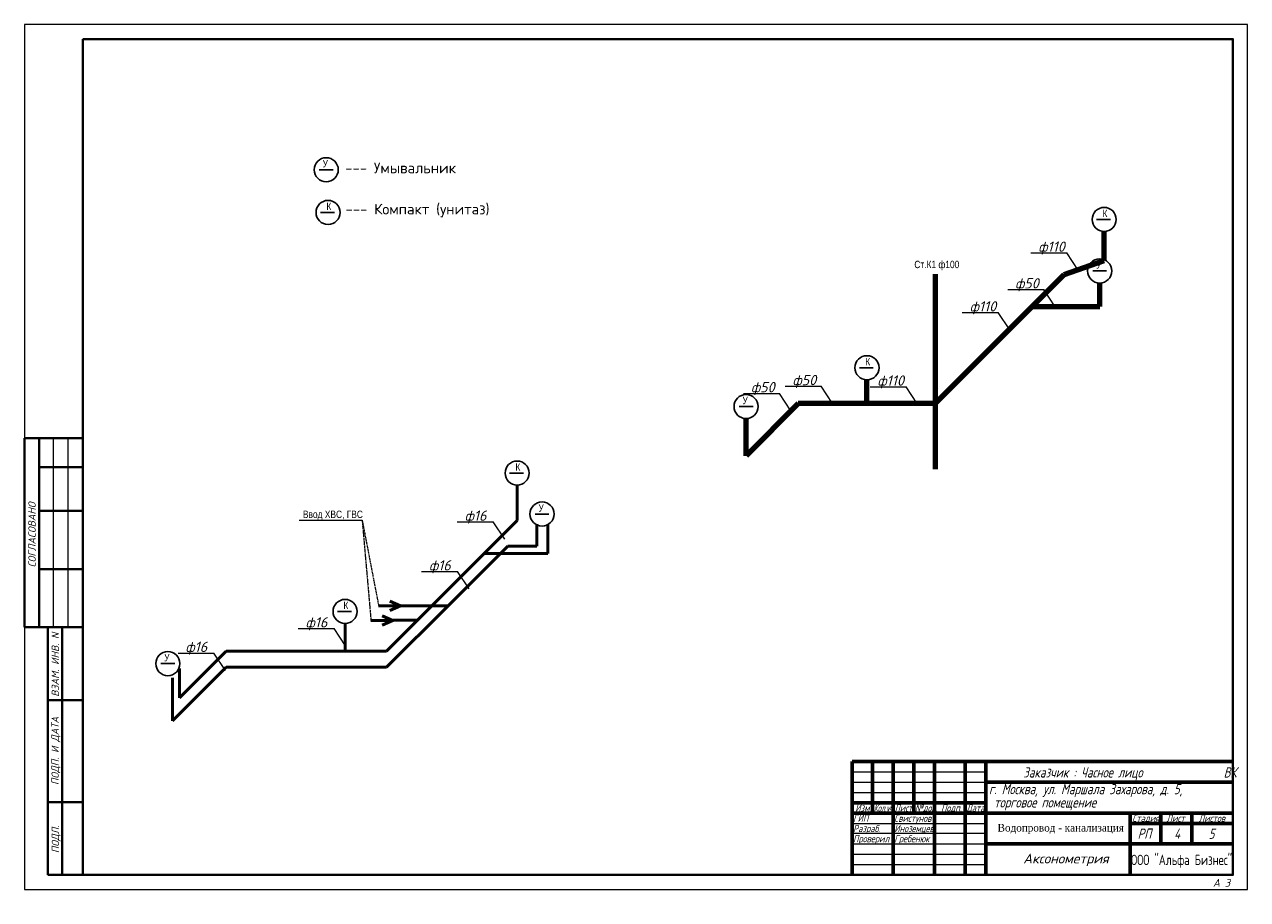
# Model space of a CAD drawing. Header units: millimetres. Extents: x 29132 to 328098784, y -63173 to 174059495.
# Tile 5 of 16: x 40262 to 44262, y 28672 to 31534. Entities that reach past the tile are written whole.
import ezdxf
from ezdxf.enums import TextEntityAlignment as Align

# ---------------------------------------------------------------- set-up
doc = ezdxf.new("R2010")
doc.units = ezdxf.units.MM
for name, pattern in [('HIDDEN', [0.375, 0.25, -0.125]), ('K5LT_BASIC', [0]), ('K5LT_THIN', [0])]:
    doc.linetypes.add(name, pattern=pattern)
doc.layers.get('0').update_dxf_attribs({"color": 1, "lineweight": 5})
doc.layers.add('выносные линии', color=7, linetype='Continuous')
doc.layers.add('размеры', color=7, linetype='Continuous', lineweight=15)
doc.layers.add('ШТАМП', color=250, linetype='Continuous', lineweight=18)
doc.styles.add('ISO', font='Avgardn.ttf')
doc.styles.add('KTEXTSTYLE', font='GOST_AU.SHX', dxfattribs={"width": 0.96, "height": 5})
doc.styles.add('ГОСТ', font='isocpeui.ttf', dxfattribs={"height": 4})

msp = doc.modelspace()

# ---------------------------------------------------------------- linework, layer by layer
at = {"color": 7, "linetype": 'K5LT_BASIC', "lineweight": 60}
for p, q in [((42968.7, 29123.5), (44214.5, 29123.5)), ((42968.7, 28753.2), (42968.7, 29123.5)), ((43036.1, 29089.9), (43036.1, 29123.5)), ((43103.4, 28753.2), (43103.4, 29123.5)), ((43170.7, 29089.9), (43170.7, 29123.5)), ((43238.1, 28753.2), (43238.1, 29123.5)), ((43339.1, 28753.2), (43339.1, 29123.5)), ((43406.4, 28753.2), (43406.4, 29123.5)), ((43036.1, 29056.2), (43036.1, 29089.9)), ((43170.7, 29056.2), (43170.7, 29089.9)), ((43036.1, 29022.5), (43036.1, 29056.2)), ((43170.7, 29022.5), (43170.7, 29056.2)), ((43406.4, 29056.2), (43877.8, 29056.2)), ((43877.8, 29056.2), (44214.5, 29056.2)), ((43036.1, 28988.9), (43036.1, 29022.5)), ((43170.7, 28988.9), (43170.7, 29022.5)), ((42968.7, 28988.9), (43103.4, 28988.9)), ((43036.1, 28955.2), (43036.1, 28988.9)), ((43103.4, 28988.9), (43238.1, 28988.9)), ((43170.7, 28955.2), (43170.7, 28988.9)), ((43238.1, 28988.9), (43339.1, 28988.9)), ((43339.1, 28988.9), (43406.4, 28988.9)), ((42968.7, 28955.2), (43103.4, 28955.2)), ((43103.4, 28955.2), (43238.1, 28955.2)), ((43238.1, 28955.2), (43339.1, 28955.2)), ((43339.1, 28955.2), (43406.4, 28955.2)), ((43406.4, 28955.2), (43877.8, 28955.2)), ((43877.8, 28955.2), (44214.5, 28955.2)), ((43877.8, 28854.2), (43877.8, 28955.2)), ((43877.8, 28921.5), (43978.8, 28921.5)), ((43978.8, 28854.2), (43978.8, 28955.2)), ((43978.8, 28921.5), (44079.8, 28921.5)), ((44079.8, 28854.2), (44079.8, 28955.2)), ((44079.8, 28921.5), (44214.5, 28921.5)), ((43406.4, 28854.2), (43877.8, 28854.2)), ((43877.8, 28753.2), (43877.8, 28854.2)), ((43877.8, 28854.2), (44214.5, 28854.2))]:
    msp.add_line(p, q, dxfattribs=at)
at = {"color": 7, "linetype": 'K5LT_THIN', "lineweight": 18}
for p, q in [((42968.7, 29089.9), (43406.4, 29089.9)), ((42968.7, 29056.2), (43406.4, 29056.2)), ((42968.7, 29022.5), (43406.4, 29022.5)), ((42968.7, 28921.5), (43406.4, 28921.5)), ((42968.7, 28889.1), (43406.4, 28889.1)), ((42968.7, 28854.2), (43406.4, 28854.2)), ((42968.7, 28820.5), (43406.4, 28820.5)), ((42968.7, 28786.8), (43406.4, 28786.8))]:
    msp.add_line(p, q, dxfattribs=at)
at = {"layer": 'выносные линии'}
for p, q in [((41226.3, 31059), (41271.6, 31059)), ((41230.3, 30919.3), (41275.7, 30919.3)), ((43768.6, 30896.4), (43814, 30896.4)), ((43756, 30728), (43801.3, 30728)), ((42992.8, 30411.6), (43038.2, 30411.6)), ((42599.4, 30284.6), (42644.8, 30284.6)), ((41848.7, 30067.1), (41894, 30067.1)), ((41932.1, 29933.2), (41977.5, 29933.2)), ((41286, 29614.5), (41331.4, 29614.5)), ((40708.3, 29443.9), (40753.6, 29443.9))]:
    msp.add_line(p, q, dxfattribs=at)
for centre in [(41249, 31059), (41255, 30919.3), (43793.3, 30896.4), (43778.6, 30728), (43017.5, 30411.6), (42622.1, 30284.6), (41873.4, 30067.1), (41954.8, 29933.2), (41310.7, 29614.5), (40731, 29443.9)]:
    msp.add_circle(centre, 39.4, dxfattribs=at)
at = {"layer": 'размеры', "color": 30, "lineweight": 100, "ltscale": 10}
for p, q in [((43793.3, 30761.9), (43793.3, 30857)), ((43662.9, 30716.5), (43793.3, 30761.9)), ((43240.6, 30717.6), (43240.6, 30079.6)), ((43240.6, 30294.1), (43662.9, 30716.5)), ((43778.6, 30612.1), (43778.6, 30688.6)), ((43558.6, 30612.1), (43778.6, 30612.1)), ((43017.5, 30294.1), (43017.5, 30372.3)), ((42792.3, 30294.1), (42622.1, 30123.9)), ((43017.5, 30294.1), (42792.3, 30294.1)), ((43240.6, 30294.1), (43017.5, 30294.1)), ((42622.1, 30123.9), (42622.1, 30245.3))]:
    msp.add_line(p, q, dxfattribs=at)
at = {"layer": 'размеры', "color": 7, "lineweight": 0, "ltscale": 10}
for p, q in [((43553.6, 30787), (43671.3, 30787)), ((43708.7, 30730.3), (43671.3, 30787)), ((43477.8, 30667.1), (43595.5, 30667.1)), ((43632.9, 30610.4), (43595.5, 30667.1)), ((43329.3, 30591.7), (43447, 30591.7)), ((43484.4, 30535), (43447, 30591.7)), ((42613.9, 30327.5), (42731.6, 30327.5)), ((42769, 30270.8), (42731.6, 30327.5)), ((42749.8, 30350.8), (42867.5, 30350.8)), ((42904.9, 30294.1), (42867.5, 30350.8)), ((43027.5, 30349), (43145.2, 30349)), ((43182.6, 30292.3), (43145.2, 30349)), ((41677.6, 29907.4), (41795.3, 29907.4)), ((41832.7, 29850.7), (41795.3, 29907.4)), ((41560.9, 29744.8), (41678.6, 29744.8)), ((41716, 29688.1), (41678.6, 29744.8)), ((41157.3, 29558.4), (41275, 29558.4)), ((41312.4, 29501.7), (41275, 29558.4)), ((40764.3, 29478.3), (40882, 29478.3)), ((40919.5, 29421.6), (40882, 29478.3))]:
    msp.add_line(p, q, dxfattribs=at)
at = {"layer": 'размеры', "color": 5, "lineweight": 50, "ltscale": 10}
for p, q in [((41873.4, 29911.6), (41873.4, 30027.8)), ((41446.5, 29484.7), (41873.4, 29911.6)), ((41973.6, 29804), (41973.6, 29900.1)), ((41765.8, 29804), (41973.6, 29804)), ((41310.7, 29484.7), (41310.7, 29575.2)), ((41467.2, 29584.6), (41395.4, 29584.6)), ((41467.2, 29584.6), (41432.1, 29599.8)), ((41467.2, 29584.6), (41432.1, 29569.5)), ((41548, 29586.2), (41463.4, 29586.2)), ((40921.3, 29484.7), (40768.9, 29332.3)), ((40921.3, 29484.7), (41446.5, 29484.7)), ((40768.9, 29332.3), (40768.9, 29427.6))]:
    msp.add_line(p, q, dxfattribs=at)
at = {"layer": 'размеры', "color": 251, "lineweight": 5, "ltscale": 10}
msp.add_line((41160.1, 29912.8), (41366.5, 29912.8), dxfattribs=at)
at = {"layer": 'размеры', "color": 251, "linetype": 'HIDDEN', "lineweight": 5, "ltscale": 10}
for q in [(41420.4, 29633.2), (41395.4, 29584.6)]:
    msp.add_line((41366.5, 29912.8), q, dxfattribs=at)
at = {"layer": 'размеры', "color": 1, "lineweight": 50, "ltscale": 10}
for p, q in [((41938.1, 29828.4), (41938.1, 29900.1)), ((41647.6, 29633.2), (41842.8, 29828.4)), ((41842.8, 29828.4), (41938.1, 29828.4)), ((41492.2, 29633.2), (41457.1, 29648.4)), ((41492.2, 29633.2), (41420.4, 29633.2)), ((41647.6, 29633.2), (41446.5, 29432)), ((41492.2, 29633.2), (41457.1, 29618.1)), ((41492.2, 29633.2), (41647.6, 29633.2)), ((40921.3, 29432), (40746.1, 29256.8)), ((41446.5, 29432), (40921.3, 29432)), ((40746.1, 29256.8), (40746.1, 29396.9))]:
    msp.add_line(p, q, dxfattribs=at)
at = {"layer": 'ШТАМП', "color": 7, "lineweight": 40}
for p, q in [((40262.1, 29563.6), (40262.1, 30180.8)), ((40263.1, 30181.7), (40452.6, 30181.7)), ((40309.8, 30086.5), (40309.8, 30181.7)), ((40309.8, 29562.7), (40309.8, 30086.5)), ((40309.8, 30086.5), (40452.6, 30086.5)), ((40309.8, 29943.6), (40452.6, 29943.6)), ((40309.8, 29753.2), (40452.6, 29753.2)), ((40263.1, 29562.7), (40452.6, 29562.7)), ((40338.3, 28753.2), (40338.3, 29562.7)), ((40385.9, 28753.2), (40385.9, 29562.7)), ((40338.3, 29324.6), (40452.6, 29324.6)), ((40338.3, 28991.3), (40452.6, 28991.3)), ((40338.3, 28753.2), (40452.6, 28753.2))]:
    msp.add_line(p, q, dxfattribs=at)
at = {"layer": 'ШТАМП', "color": 7}
for p, q in [((40357.4, 30086.5), (40357.4, 30181.7)), ((40405, 30086.5), (40405, 30181.7)), ((40452.6, 30134.1), (40452.6, 28753.2)), ((40357.4, 29562.7), (40357.4, 30086.5)), ((40405, 29562.7), (40405, 30086.5))]:
    msp.add_line(p, q, dxfattribs=at)
msp.add_lwpolyline([(40262.1, 31534.1), (40262.1, 28705.5), (44262.1, 28705.5), (44262.1, 31534.1)], close=True, dxfattribs=at)
at = {"layer": 'ШТАМП', "color": 7, "lineweight": 40}
msp.add_lwpolyline([(40452.6, 31486.5), (40452.6, 28753.2), (44214.5, 28753.2), (44214.5, 31486.5)], close=True, dxfattribs=at)
for centre, start, end in [((40263.1, 30180.8), 90, 180), ((40263.1, 29563.6), 180, 270)]:
    msp.add_arc(centre, 0.952, start, end, dxfattribs=at)

# ---------------------------------------------------------------- texts
at = {"color": 7, "attachment_point": 1, "style": 'KTEXTSTYLE'}
for s, insert, char_height in [('{\\fGOST type A|b0|i0|c204|p34;\\H2x;\\Q15;Заказчик\\fGOST type A|b0|i0|c0|p34; : \\fGOST type A|b0|i0|c204|p34;Часное лицо                ВК}', (43528.3, 29105.1), 16.835), ('{\\fGOST type A|b0|i0|c204|p34;\\H2x;\\Q15;г. Москва\\fGOST type A|b0|i0|c0|p34;, \\fGOST type A|b0|i0|c204|p34;ул\\fGOST type A|b0|i0|c0|p34;. \\fGOST type A|b0|i0|c204|p34;Маршала\\fGOST type A|b0|i0|c0|p34; \\fGOST type A|b0|i0|c204|p34;Захарова\\fGOST type A|b0|i0|c0|p34;, \\fGOST type A|b0|i0|c204|p34;д\\fGOST type A|b0|i0|c0|p34;. 5, }', (43416.6, 29050.5), 16.835), ('{\\fGOST type A|b0|i0|c204|p34;\\H1.4x;\\Q15;Изм\\fGOST type A|b0|i0|c0|p34;.}', (42979.2, 28983.8), 16.835), ('{\\fGOST type A|b0|i0|c204|p34;\\H1.4x;\\Q15;\\W0.73;Кол\\fGOST type A|b0|i0|c0|p34;.\\fGOST type A|b0|i0|c204|p34;уч\\Fgost_au|c204;.}', (43040, 28983.7), 16.835), ('{\\fGOST type A|b0|i0|c204|p34;\\H1.4x;\\Q15;\\W0.85;Лист}', (43107.2, 28983.7), 16.835), ('{\\fGOST type A|b0|i0|c204|p34;\\H1.4x;\\Q15;\\W0.84;№док\\fGOST type A|b0|i0|c0|p34;.}', (43174.6, 28983.7), 16.835), ('{\\fGOST type A|b0|i0|c204|p34;\\H1.4x;\\Q15;Подп\\Fgost_au|c204;.}', (43260.1, 28983.8), 16.835), ('{\\fGOST type A|b0|i0|c204|p34;\\H1.4x;\\Q15;\\W0.85;Дата}', (43342.9, 28983.7), 16.835), ('{\\fGOST type A|b0|i0|c0|p34;\\H2x;\\Q15; \\fGOST type A|b0|i0|c204|p34;торговое помещение}', (43416.6, 29007), 16.835), ('{\\fGOST type A|b0|i0|c204|p34;\\H1.4x;\\Q15;ГИП}', (42972.1, 28950), 16.835), ('{\\fGOST type A|b0|i0|c204|p34;\\H1.4x;\\Q15;\\W0.95;Свистунов}', (43106.8, 28950), 16.835), ('{\\fGOST type A|b0|i0|c204|p34;\\H1.4x;\\Q15;Стадия}', (43885.3, 28950.1), 16.835), ('{\\fGOST type A|b0|i0|c204|p34;\\H1.4x;\\Q15;Лист}', (43997, 28950.1), 16.835), ('{\\fGOST type A|b0|i0|c204|p34;\\H1.4x;\\Q15;Листов}', (44102.4, 28950.1), 16.835), ('{\\fGOST type A|b0|i0|c204|p34;\\H1.4x;\\Q15;Разраб\\fGOST type A|b0|i0|c0|p34;.}', (42972.1, 28916.3), 16.835), ('{\\fGOST type A|b0|i0|c204|p34;\\H1.4x;\\Q15;Проверил}', (42972.1, 28883.3), 16.835), ('{\\fGOST type A|b0|i0|c204|p34;\\H1.4x;\\Q15;\\W0.95;Иноземцев}', (43106.8, 28916.3), 16.835), ('{\\fGOST type A|b0|i0|c204|p34;\\H1.4x;\\Q15;Гребенюк}', (43106.8, 28883.3), 16.835), ('{\\fTimes New Roman CYR|b0|i0|c204|p18;Водопровод - канализация}', (43444.6, 28919.9), 25.136), ('{\\fGOST type A|b0|i0|c204|p34;\\H2x;\\Q15;РП}', (43902.7, 28904.5), 16.835), ('{\\fGOST type A|b0|i0|c204|p34;\\H2x;\\Q15;4}', (44022, 28904.5), 16.835), ('{\\fGOST type A|b0|i0|c204|p34;\\H2x;\\Q15;5}', (44134.9, 28904.5), 16.835), ('{\\fGOST type A|b0|i0|c204|p34;\\H2x;\\W0.94;ООО\\fGOST type A|b0|i0|c0|p34; "\\fGOST type A|b0|i0|c204|p34;Альфа\\fGOST type A|b0|i0|c0|p34; \\fGOST type A|b0|i0|c204|p34;Бизнес\\fGOST type A|b0|i0|c0|p34;"}', (43881.3, 28818.9), 16.835)]:
    msp.add_mtext(s, dxfattribs=dict(at, insert=insert, char_height=char_height))
at = {"layer": 'выносные линии', "width": 0.85}
for s, height, p in [('У', 24.1, (41237.1, 31066.7)), ('К', 24.1, (41249.6, 30927)), ('К', 24.1, (43787.8, 30904.1)), ('Ст.К1 ф100', 24.11, (43172.4, 30737.2)), ('У', 24.1, (43766.8, 30735.7)), ('К', 24.1, (43012.1, 30419.3)), ('У', 24.1, (42610.3, 30292.3)), ('К', 24.1, (41867.9, 30074.8)), ('У', 24.1, (41943, 29940.9)), ('Ввод ХВС, ГВС', 24.113, (41172.8, 29920.1)), ('К', 24.1, (41305.3, 29622.2)), ('У', 24.1, (40719.1, 29451.5))]:
    msp.add_text(s, height=height, dxfattribs=at).set_placement(p)
at = {"layer": 'ШТАМП', "color": 7, "style": 'ГОСТ'}
for s, p in [('СОГЛАСОВАНО', (40287, 29758.9)), ('ВЗАМ. ИНВ. N', (40363.1, 29335.5)), ('ПОДП. И ДАТА', (40362.4, 29046.8)), ('ПОДЛ.', (40363.4, 28824.1))]:
    msp.add_text(s, height=23.94, rotation=90, dxfattribs=at).set_placement(p, align=Align.MIDDLE_LEFT)
msp.add_text('Аксонометрия', height=32.398, dxfattribs=at).set_placement((43528.4, 28790.3))
msp.add_text('А 3', height=25.14, dxfattribs=at).set_placement((44177.3, 28727.1), align=Align.MIDDLE)
msp.add_text('А 3', height=25.14, dxfattribs=at).set_placement((44177.3, 28727.1), align=Align.MIDDLE)
at = {"layer": 'ШТАМП', "color": 7, "attachment_point": 1, "style": 'ISO'}
for s, insert, char_height, width in [('{\\fISOCPEUR|b0|i0|c204|p34;--- Умывальник }', (41311.1, 31082.5), 35, 674.609), ('{\\fISOCPEUR|b0|i0|c204|p34;--- Компакт (унитаз)\\P }', (41312.1, 30947.8), 35, 493.498), ('{\\fISOCPEUR|b0|i1|c204|p34;ф110}', (43577.9, 30824.4), 33.758, 68.309), ('{\\fISOCPEUR|b0|i1|c204|p34;ф50}', (43502.1, 30704.5), 33.758, 68.309), ('{\\fISOCPEUR|b0|i1|c204|p34;ф110}', (43353.6, 30629.1), 33.758, 68.309), ('{\\fISOCPEUR|b0|i1|c204|p34;ф50}', (42638.2, 30364.9), 33.758, 68.309), ('{\\fISOCPEUR|b0|i1|c204|p34;ф50}', (42774.1, 30388.2), 33.758, 68.309), ('{\\fISOCPEUR|b0|i1|c204|p34;ф110}', (43051.8, 30386.4), 33.758, 68.309), ('{\\fISOCPEUR|b0|i1|c204|p34;ф16}', (41701.9, 29944.8), 33.758, 68.309), ('{\\fISOCPEUR|b0|i1|c204|p34;ф16}', (41585.2, 29782.2), 33.758, 68.309), ('{\\fISOCPEUR|b0|i1|c204|p34;ф16}', (41181.6, 29595.8), 33.758, 68.309), ('{\\fISOCPEUR|b0|i1|c204|p34;ф16}', (40788.7, 29515.7), 33.758, 68.309)]:
    msp.add_mtext(s, dxfattribs=dict(at, insert=insert, char_height=char_height, width=width))

doc.saveas('drawing.dxf')
